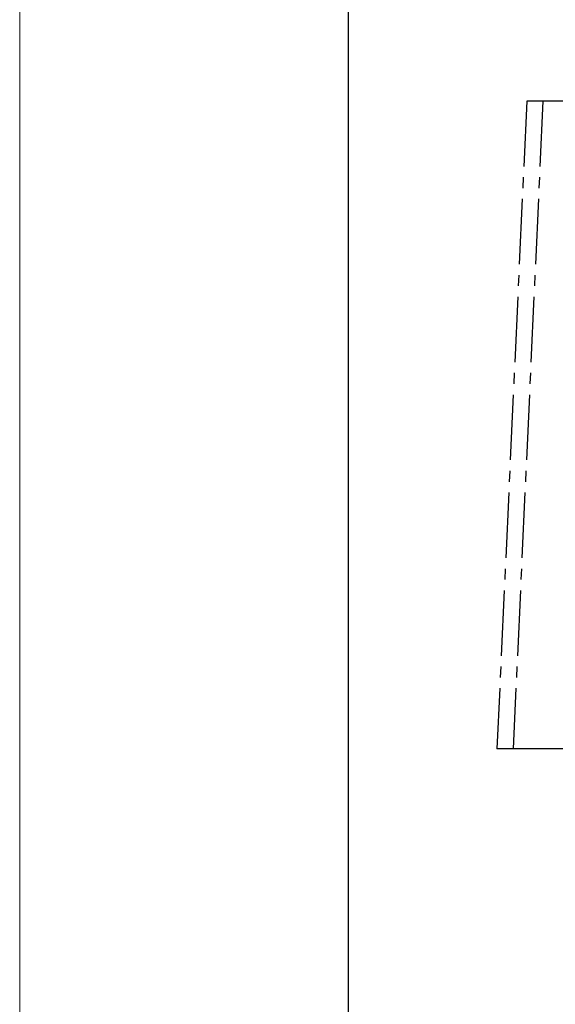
# Model space of a CAD drawing. Header units: millimetres. Extents: x 0 to 1014, y 0 to 717.
# Tile 2 of 13: x 0 to 98, y 378 to 559. Entities that reach past the tile are written whole.
import ezdxf

# ---------------------------------------------------------------- set-up
doc = ezdxf.new("R2010")
doc.units = ezdxf.units.MM
doc.linetypes.add('点画线', pattern=[18, 12, -2, 2, -2])
doc.layers.add('7中心线层', color=7, linetype='点画线')
doc.layers.add('标注线', color=7, linetype='Continuous')
doc.layers.add('图框_外框线', color=7, linetype='Continuous', lineweight=18)

msp = doc.modelspace()

# ---------------------------------------------------------------- linework, layer by layer
at = {"layer": '7中心线层'}
for p, q in [((93.1826, 544.3833), (87.7126, 425.3833)), ((96.1481, 544.3833), (90.678, 425.3833))]:
    msp.add_line(p, q, dxfattribs=at)
at = {"layer": '图框_外框线', "color": 3}
msp.add_lwpolyline([(0, 0), (1014.0534, 0), (1014.0534, 717.0806), (0, 717.0806)], close=True, dxfattribs=at)
at = {"layer": '图框_外框线', "color": 3, "lineweight": 25}
msp.add_lwpolyline([(60.3603, 12.0721), (1001.9813, 12.0721), (1001.9813, 705.0086), (60.3603, 705.0086)], close=True, dxfattribs=at)
at = {"layer": '标注线'}
for p, q in [((113.5723, 544.3833), (93.1826, 544.3833)), ((113.5723, 425.3833), (87.7126, 425.3833))]:
    msp.add_line(p, q, dxfattribs=at)

doc.saveas('drawing.dxf')
